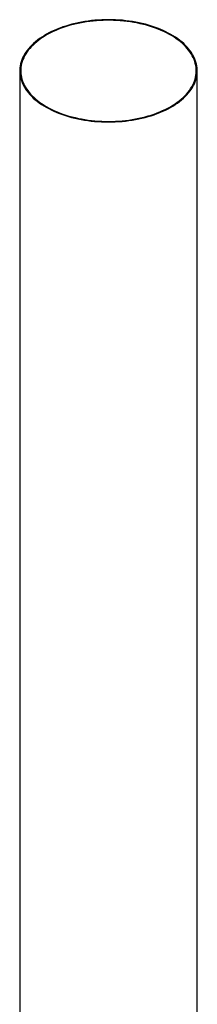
# Model space of a CAD drawing. Header units: millimetres. Extents: x 118 to 347, y 90 to 276.
# Tile 13 of 13: x 327 to 336, y 158 to 208. Entities that reach past the tile are written whole.
import ezdxf

# ---------------------------------------------------------------- set-up
doc = ezdxf.new("R2010")
doc.units = ezdxf.units.MM

msp = doc.modelspace()

# ---------------------------------------------------------------- linework, layer by layer
at = {"color": 7, "linetype": 'Continuous', "lineweight": 25}
for p, q in [((327.342, 205.869), (327.342, 146.432)), ((336.342, 146.432), (336.342, 205.869))]:
    msp.add_line(p, q, dxfattribs=at)
at = {"color": 7, "linetype": 'Continuous', "lineweight": 25, "flags": 128}
for points in [[(335.735, 204.566), (335.82, 204.654), (335.898, 204.744), (335.971, 204.836), (336.037, 204.929), (336.097, 205.023), (336.151, 205.119), (336.198, 205.216), (336.238, 205.314), (336.272, 205.413), (336.3, 205.513), (336.32, 205.613), (336.334, 205.713), (336.341, 205.814), (336.342, 205.914), (336.335, 206.015), (336.322, 206.116), (336.302, 206.216), (336.275, 206.315), (336.242, 206.414), (336.202, 206.512), (336.156, 206.609), (336.103, 206.705), (336.043, 206.8), (335.978, 206.893), (335.906, 206.985), (335.828, 207.075), (335.744, 207.164), (335.654, 207.25), (335.558, 207.334), (335.457, 207.416), (335.35, 207.496), (335.238, 207.573), (335.121, 207.648), (334.999, 207.72), (334.873, 207.79), (334.741, 207.856), (334.606, 207.919), (334.466, 207.98), (334.322, 208.037), (334.175, 208.091), (334.024, 208.141), (333.87, 208.188), (333.712, 208.232), (333.552, 208.272), (333.389, 208.309), (333.224, 208.341), (333.057, 208.37), (332.888, 208.396), (332.718, 208.417), (332.546, 208.435), (332.373, 208.449), (332.2, 208.459), (332.025, 208.465), (331.851, 208.467), (331.676, 208.465), (331.502, 208.459), (331.328, 208.45), (331.155, 208.436), (330.983, 208.419), (330.813, 208.398), (330.644, 208.373), (330.476, 208.344), (330.311, 208.312), (330.148, 208.276), (329.988, 208.236), (329.83, 208.193), (329.676, 208.146), (329.524, 208.096), (329.377, 208.042), (329.233, 207.985), (329.092, 207.925), (328.956, 207.862), (328.825, 207.796), (328.697, 207.727), (328.575, 207.655), (328.457, 207.581), (328.345, 207.504), (328.238, 207.424), (328.136, 207.343), (328.04, 207.258), (327.949, 207.172), (327.865, 207.084), (327.786, 206.994), (327.714, 206.903), (327.647, 206.809), (327.587, 206.715), (327.534, 206.619), (327.487, 206.522), (327.446, 206.424), (327.412, 206.325), (327.385, 206.226), (327.364, 206.126), (327.35, 206.025), (327.343, 205.924), (327.343, 205.824), (327.349, 205.723), (327.363, 205.623), (327.382, 205.522), (327.409, 205.423), (327.442, 205.324), (327.482, 205.226), (327.529, 205.129), (327.582, 205.033), (327.641, 204.938), (327.707, 204.845), (327.779, 204.753), (327.857, 204.663), (327.941, 204.575), (328.031, 204.488), (328.126, 204.404), (328.228, 204.322), (328.334, 204.242), (328.446, 204.165), (328.563, 204.09), (328.685, 204.018), (328.812, 203.949), (328.943, 203.882), (329.079, 203.819), (329.218, 203.759), (329.362, 203.701), (329.51, 203.648), (329.661, 203.597), (329.815, 203.55), (329.972, 203.506), (330.132, 203.466), (330.295, 203.43), (330.46, 203.397), (330.627, 203.368), (330.796, 203.342), (330.967, 203.321), (331.138, 203.303), (331.311, 203.289), (331.485, 203.279), (331.659, 203.273), (331.834, 203.271), (332.008, 203.273), (332.182, 203.279), (332.356, 203.288), (332.529, 203.302), (332.701, 203.319), (332.872, 203.34), (333.041, 203.365), (333.208, 203.394), (333.373, 203.426), (333.536, 203.462), (333.696, 203.502), (333.854, 203.545), (334.009, 203.592), (334.16, 203.642), (334.308, 203.696), (334.452, 203.753), (334.592, 203.813), (334.728, 203.876), (334.86, 203.942), (334.987, 204.011), (335.109, 204.083), (335.227, 204.157), (335.339, 204.234), (335.447, 204.314), (335.548, 204.396), (335.645, 204.48), (335.735, 204.566)], [(334.075, 208.091), (333.923, 208.14), (333.768, 208.185), (333.61, 208.227), (333.449, 208.265), (333.286, 208.299), (333.12, 208.33), (332.953, 208.357), (332.784, 208.38), (332.614, 208.399), (332.442, 208.415), (332.27, 208.426), (332.097, 208.434), (331.923, 208.438), (331.749, 208.437), (331.576, 208.433), (331.403, 208.425), (331.23, 208.414), (331.059, 208.398), (330.889, 208.378), (330.72, 208.355), (330.553, 208.328), (330.387, 208.297), (330.224, 208.262), (330.064, 208.224), (329.906, 208.182), (329.751, 208.137), (329.6, 208.088), (329.451, 208.036), (329.307, 207.98), (329.166, 207.922), (329.029, 207.86), (328.897, 207.795), (328.769, 207.727), (328.646, 207.656), (328.527, 207.583), (328.414, 207.507), (328.306, 207.429), (328.203, 207.348), (328.106, 207.265), (328.015, 207.179), (327.929, 207.092), (327.849, 207.003), (327.776, 206.912), (327.708, 206.82), (327.647, 206.726), (327.592, 206.631), (327.544, 206.535), (327.502, 206.437), (327.467, 206.339), (327.439, 206.24), (327.417, 206.141), (327.402, 206.041), (327.394, 205.941), (327.392, 205.841), (327.398, 205.74), (327.41, 205.64), (327.429, 205.541), (327.454, 205.442), (327.486, 205.343), (327.525, 205.245), (327.571, 205.149), (327.623, 205.053), (327.681, 204.959), (327.746, 204.866), (327.817, 204.774), (327.894, 204.684), (327.977, 204.596), (328.066, 204.51), (328.161, 204.426), (328.261, 204.344), (328.367, 204.265), (328.478, 204.188), (328.594, 204.113), (328.715, 204.041), (328.841, 203.972), (328.972, 203.906), (329.106, 203.843), (329.245, 203.783), (329.388, 203.726), (329.535, 203.672), (329.685, 203.622), (329.839, 203.575), (329.995, 203.532), (330.155, 203.492), (330.317, 203.456), (330.481, 203.423), (330.647, 203.394), (330.815, 203.369), (330.985, 203.348), (331.156, 203.331), (331.328, 203.317), (331.501, 203.308), (331.675, 203.302), (331.848, 203.3), (332.022, 203.302), (332.195, 203.308), (332.368, 203.318), (332.54, 203.332), (332.711, 203.35), (332.88, 203.371), (333.049, 203.396), (333.215, 203.425), (333.379, 203.458), (333.541, 203.495), (333.7, 203.535), (333.856, 203.578), (334.009, 203.625), (334.159, 203.676), (334.306, 203.73), (334.449, 203.787), (334.587, 203.847), (334.722, 203.911), (334.852, 203.977), (334.978, 204.046), (335.098, 204.118), (335.214, 204.193), (335.325, 204.27), (335.43, 204.35), (335.53, 204.432), (335.625, 204.516), (335.713, 204.602), (335.796, 204.69), (335.873, 204.78), (335.943, 204.872), (336.007, 204.965), (336.065, 205.059), (336.117, 205.155), (336.162, 205.252), (336.2, 205.35), (336.232, 205.448), (336.257, 205.548), (336.276, 205.647), (336.287, 205.747), (336.292, 205.847), (336.29, 205.948), (336.281, 206.048), (336.266, 206.148), (336.244, 206.247), (336.215, 206.346), (336.179, 206.444), (336.137, 206.541), (336.088, 206.638), (336.033, 206.733), (335.972, 206.826), (335.904, 206.919), (335.83, 207.009), (335.75, 207.098), (335.664, 207.185), (335.572, 207.27), (335.474, 207.353), (335.371, 207.434), (335.263, 207.512), (335.149, 207.588), (335.03, 207.661), (334.907, 207.732), (334.779, 207.799), (334.646, 207.864), (334.509, 207.926), (334.368, 207.984), (334.223, 208.039), (334.075, 208.091)]]:
    msp.add_lwpolyline(points, dxfattribs=at)

doc.saveas('drawing.dxf')
